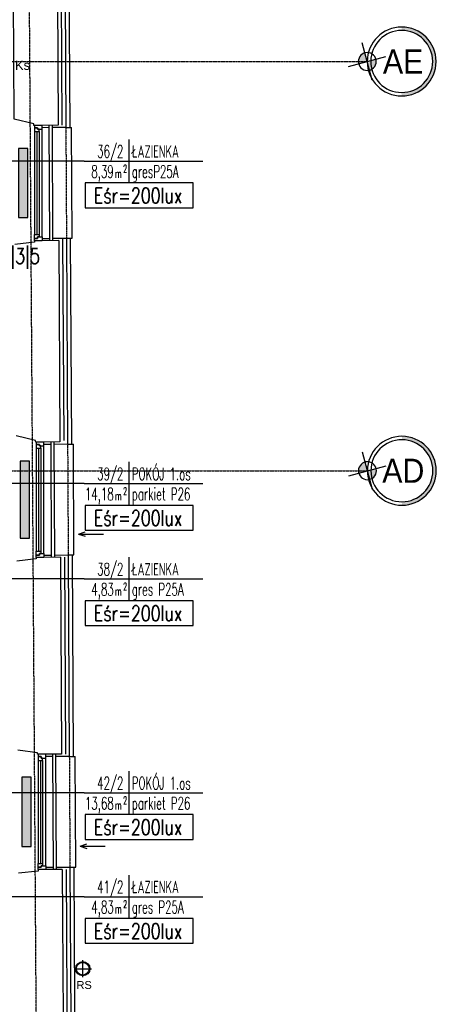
# Model space of a CAD drawing. Header units: inches. Extents: x -281236 to -70395, y 38777 to 102341.
# Tile 196 of 244: x -138463 to -137921, y 59900 to 61181. Entities that reach past the tile are written whole.
import ezdxf
from ezdxf.enums import TextEntityAlignment as Align

# ---------------------------------------------------------------- set-up
doc = ezdxf.new("R2010")
doc.units = ezdxf.units.IN
doc.header["$MEASUREMENT"] = 0
for name, pattern in [('CENTER', [2, 1.25, -0.25, 0.25, -0.25]), ('DASHDOT', [1, 0.5, -0.25, 0, -0.25]), ('DASHED2', [0.375, 0.25, -0.125])]:
    doc.linetypes.add(name, pattern=pattern)
doc.layers.get('0').update_dxf_attribs({"color": 101})
for name, color, linetype in [('E-90', 6, 'Continuous'), ('E-OPIS-POM', 6, 'Continuous'), ('E35', 6, 'Continuous'), ('Fas-balustrada-widok', 64, 'Continuous'), ('Ins-kan-opis', 54, 'Continuous'), ('Ins-went-opis', 141, 'Continuous'), ('Ins-wod', 152, 'Continuous'), ('Ins-wod-opis', 155, 'Continuous'), ('Okn---okna', 5, 'Continuous'), ('Os-osie glowne', 8, 'CENTER'), ('Os-osie-opis', 8, 'Continuous'), ('Sc-cegla pelna', 32, 'Continuous'), ('Sc-izolacja term-obrys', 132, 'Continuous'), ('Sc-izolacja term-styropian', 151, 'STYROPIAN-KA'), ('Sc-nadproza kon', 5, 'DASHED2'), ('W-idok', 9, 'Continuous'), ('Wym-wew', 8, 'Continuous'), ('Wym-zew', 9, 'Continuous'), ('Wyp-grzejniki', 56, 'Continuous')]:
    doc.layers.add(name, color=color, linetype=linetype)
doc.layers.get('Wym-wew').off()
doc.layers.get('Wym-zew').off()
doc.styles.add('dwg_opis duży', font='ARIAL.TTF', dxfattribs={"width": 0.9})
doc.styles.add('KA wymiar', font='romans.shx', dxfattribs={"width": 0.6})
doc.styles.add('ROMANS', font='romans', dxfattribs={"width": 0.85})
doc.styles.add('TYTUL2', font='ARIAL.TTF')
doc.linetypes.add('BATTING', pattern='A,0.0001,-0.1,[134,ltypeshp.shx,S=0.1,R=0,X=-0.1,Y=0],-0.2,[134,ltypeshp.shx,S=0.1,R=180,X=0.1,Y=0],-0.1', length=0.4001)
doc.linetypes.add('STYROPIAN-KA', pattern='A,0.0001,-0.1,[135,ltypeshp.shx,S=0.1,R=0,X=-0.1,Y=0],0,[135,ltypeshp.shx,S=0.1,R=180,X=0.1,Y=0],-0.1', length=0.2001)

# ---------------------------------------------------------------- blocks, each defined once
blk = doc.blocks.new('pow')
for p, q in [((0, 0.523), (0, -0.523)), ((-1.075, 0), (1.78, 0))]:
    blk.add_line(p, q)
at = {"style": 'KA wymiar', "width": 0.6}
for s, height, p in [('2', 0.18, (-0.139, -0.27)), ('m', 0.21, (-0.333, -0.401))]:
    blk.add_text(s, height=height, dxfattribs=at).set_placement(p)
for tag, p in [('01', (-0.131, 0.084)), ('000.00', (-0.364, -0.401))]:
    blk.add_attdef(tag, text='', height=0.3, dxfattribs=at).set_placement(p, align=Align.RIGHT)
for tag, p in [('POMIESZCZENIE', (0.071, 0.084)), ('POSADZKA', (0.071, -0.401))]:
    blk.add_attdef(tag, p, '', height=0.3, dxfattribs=at)
blk = doc.blocks.new('rura_spustowa')
at = {"layer": 'Ins-wod', "linetype": 'Continuous'}
for p, q in [((-11.2, 0), (11.2, 0)), ((0, -11.2), (0, 11.2))]:
    blk.add_line(p, q, dxfattribs=at)
at = {"layer": 'Ins-wod', "linetype": 'Continuous', "ltscale": 25}
for radius in [9.25, 8.25]:
    blk.add_circle((0, 0), radius, dxfattribs=at)
blk = doc.blocks.new('ramiak_okna')
at = {"layer": 'Okn---okna'}
for p, q in [((145, 10), (5, 10)), ((8, 6), (142, 6)), ((8, 3), (142, 3)), ((8, 0), (142, 0))]:
    blk.add_line(p, q, dxfattribs=at)
for points in [[(5, 10), (0, 10), (0, 0), (3, 0), (3, 4), (5, 4)], [(8, 6), (5, 6), (5, 4), (3, 4), (3, 0), (5, 0), (8, 0)], [(142, 6), (145, 6), (145, 4), (147, 4), (147, 0), (145, 0), (142, 0)], [(145, 10), (150, 10), (150, 0), (147, 0), (147, 4), (145, 4)]]:
    blk.add_lwpolyline(points, close=True, dxfattribs=at)
blk = doc.blocks.new('0630_STRZAŁKA')
at = {"ltscale": 0.5}
for points in [[(0, 0), (-3, -8.6)], [(0, 0), (0, -32.4)], [(0, 0), (3, -8.6)]]:
    blk.add_lwpolyline(points, dxfattribs=at)
blk = doc.blocks.new('grzejnik_100')
at = {"layer": 'Wyp-grzejniki'}
h = blk.add_hatch(dxfattribs=at)
h.set_pattern_fill('DOTS', color=256, scale=0.5, style=0)
h.set_pattern_definition([(0, (-77492.90915, 37823.9399), (0.396875, 0.79375), [0, -0.79375])])
h.paths.add_polyline_path([(0, -100), (12, -100), (12, 0), (0, 0)])
blk.add_lwpolyline([(12, 0), (0, 0), (0, -100), (12, -100)], close=True, dxfattribs=at)
blk = doc.blocks.new('_opis_osi')
blk.add_hatch(color=256).paths.add_polyline_path([(32, -32), (28.8, -32, -1), (-28.8, -32), (-32, -32, 1)])
at = {"layer": 'Defpoints'}
h = blk.add_hatch(color=256, dxfattribs=at)
h.paths.add_polyline_path([(-2.15, -8.04, 0.414214), (8.04, -2.15), (0, 0)])
h.paths.add_polyline_path([(-8.04, 2.15), (0, 0), (2.15, 8.04, 0.414214)])
for radius in [32, 28.8]:
    blk.add_circle((0, -32), radius)
for p, q in [((4.64, 17.31), (-4.64, -17.31)), ((17.31, -4.64), (-17.31, 4.64))]:
    blk.add_line(p, q, dxfattribs=at)
blk.add_circle((0, 0), 8.32, dxfattribs=at)
at = {"style": 'dwg_opis duży', "width": 0.9}
blk.add_attdef('AXNAMEV', text='', height=22.4, rotation=90, dxfattribs=at).set_placement((0, -32), align=Align.MIDDLE_CENTER)
blk = doc.blocks.new('G_90')
at = {"layer": 'Wyp-grzejniki'}
h = blk.add_hatch(dxfattribs=at)
h.set_pattern_fill('DOTS', color=256, scale=0.5, angle=90, style=0)
h.set_pattern_definition([(90, (-37823.9399, -77504.90915), (-0.79375, 0.396875), [0, -0.79375])])
h.paths.add_polyline_path([(90, -12), (90, 0), (0, 0), (0, -12)])
blk.add_lwpolyline([(0, 0), (0, -12), (90, -12), (90, 0)], close=True, dxfattribs=at)

msp = doc.modelspace()

# ---------------------------------------------------------------- linework, layer by layer
at = {"layer": 'E35'}
for p, q in [((-138379.09, 60996.84), (-138493.43, 60996.84)), ((-138379.09, 60577.35), (-138514.94, 60577.35)), ((-138379.09, 60453.35), (-138744.83, 60453.35)), ((-138379.09, 60175.08), (-138477.19, 60175.08)), ((-138379.09, 60039.99), (-138743.9, 60039.99))]:
    msp.add_line(p, q, dxfattribs=at)
at = {"layer": 'E35', "linetype": 'Continuous', "ltscale": 0.3}
for points in [[(-138377.66, 60936.33), (-138237.33, 60936.33), (-138237.33, 60968.61), (-138377.66, 60968.61)], [(-138377.66, 60516.84), (-138237.33, 60516.84), (-138237.33, 60549.12), (-138377.66, 60549.12)], [(-138377.66, 60392.83), (-138237.33, 60392.83), (-138237.33, 60425.11), (-138377.66, 60425.11)], [(-138377.66, 60114.56), (-138237.33, 60114.56), (-138237.33, 60146.84), (-138377.66, 60146.84)], [(-138377.66, 59979.47), (-138237.33, 59979.47), (-138237.33, 60011.75), (-138377.66, 60011.75)]]:
    msp.add_lwpolyline(points, close=True, dxfattribs=at)
at = {"layer": 'Fas-balustrada-widok'}
for p, q in [((-138424.98, 61043.48), (-138424.16, 60893.48)), ((-138420.98, 61043.5), (-138420.16, 60893.5)), ((-138422.71, 60631.48), (-138421.88, 60481.48)), ((-138418.71, 60631.5), (-138417.88, 60481.5)), ((-138420.47, 60225.45), (-138419.64, 60075.45)), ((-138416.47, 60225.47), (-138415.64, 60075.47))]:
    msp.add_line(p, q, dxfattribs=at)
at = {"layer": 'Os-osie glowne'}
for p, q in [((-138428.47, 57943.12), (-138456.28, 62104.61)), ((-143199.2, 60594.14), (-138010.68, 60594.14))]:
    msp.add_line(p, q, dxfattribs=at)
msp.add_lwpolyline([(-143199.4, 61126.54), (-138010.88, 61126.54)], dxfattribs=at)
at = {"layer": 'Sc-cegla pelna'}
for points in [[(-138414.36, 61293.54), (-138412.98, 61043.54)], [(-138412.98, 61043.54), (-138444.5, 61043.37), (-138444.51, 61045.37), (-138470.03, 61051.54), (-138471.34, 61288.55)], [(-138412.16, 60893.54), (-138443.67, 60893.37), (-138443.66, 60891.37), (-138469.16, 60888.55)], [(-138412.16, 60893.54), (-138410.71, 60631.54)], [(-138410.71, 60631.54), (-138442.23, 60631.37), (-138442.24, 60633.37), (-138467.76, 60639.54)], [(-138409.88, 60481.54), (-138441.4, 60481.37), (-138441.39, 60479.37), (-138466.86, 60476.55)], [(-138409.88, 60481.54), (-138408.47, 60225.52)], [(-138408.47, 60225.52), (-138439.99, 60225.34), (-138440, 60227.34), (-138465.5, 60230.51)], [(-138407.64, 60075.52), (-138439.16, 60075.34), (-138439.15, 60073.34), (-138464.64, 60070.52)], [(-138407.64, 60075.52), (-138406.23, 59818.54)]]:
    msp.add_lwpolyline(points, dxfattribs=at)
at = {"layer": 'Sc-izolacja term-obrys'}
for points in [[(-138422.38, 61296.5), (-138404.38, 61296.6), (-138402.97, 61040.6), (-138420.97, 61040.5)], [(-138424.97, 61040.48), (-138433.67, 61040.43)], [(-138433.67, 60896.43), (-138424.17, 60896.48)], [(-138420.17, 60896.5), (-138402.17, 60896.6), (-138400.69, 60628.6), (-138418.69, 60628.5)], [(-138422.69, 60628.48), (-138431.4, 60628.43)], [(-138431.4, 60484.43), (-138421.9, 60484.48)], [(-138417.9, 60484.5), (-138399.9, 60484.6), (-138398.45, 60222.57), (-138416.45, 60222.47)], [(-138420.45, 60222.45), (-138429.16, 60222.4)], [(-138429.16, 60078.4), (-138419.66, 60078.45)], [(-138415.66, 60078.47), (-138397.66, 60078.57), (-138396.21, 59815.6), (-138414.21, 59815.5)]]:
    msp.add_lwpolyline(points, dxfattribs=at)
at = {"layer": 'Sc-izolacja term-styropian', "linetype": 'BATTING', "ltscale": 0.25}
for points in [[(-138409.38, 61296.57), (-138407.98, 61043.57)], [(-138407.16, 60895.29), (-138405.71, 60633.29)], [(-138404.88, 60481.57), (-138403.47, 60225.54)], [(-138402.64, 60075.55), (-138401.23, 59818.57)]]:
    msp.add_lwpolyline(points, dxfattribs=at)
at = {"layer": 'Sc-nadproza kon', "linetype": 'DASHDOT', "ltscale": 0.5}
for p, q in [((-138402.97, 61040.6), (-138402.17, 60896.6)), ((-138400.69, 60628.6), (-138399.9, 60484.64)), ((-138398.45, 60222.57), (-138397.66, 60078.57))]:
    msp.add_line(p, q, dxfattribs=at)
at = {"layer": 'W-idok'}
for points in [[(-138399.38, 61296.6), (-138397.97, 61040.6)], [(-138402.97, 61040.6), (-138395.47, 61040.6)], [(-138402.17, 60896.6), (-138394.67, 60896.6), (-138395.47, 61040.6)], [(-138397.17, 60896.6), (-138395.69, 60628.6)], [(-138400.69, 60628.6), (-138393.19, 60628.6)], [(-138399.9, 60484.64), (-138392.4, 60484.64), (-138393.19, 60628.6)], [(-138394.9, 60484.64), (-138393.45, 60222.57)], [(-138398.45, 60222.57), (-138390.95, 60222.57)], [(-138397.66, 60078.57), (-138390.16, 60078.57), (-138390.95, 60222.57)], [(-138392.66, 60078.57), (-138391.21, 59815.6)]]:
    msp.add_lwpolyline(points, dxfattribs=at)

# ---------------------------------------------------------------- block references
at = {"layer": 'E-OPIS-POM', "xscale": 54, "yscale": 54, "zscale": 54}
for p, values in [((-138321.02, 60996.84), {'000.00': '8,39', '01': '36/2', 'POMIESZCZENIE': 'ŁAZIENKA', 'POSADZKA': 'gresP25A'}), ((-138321.02, 60577.35), {'000.00': '14,18', '01': '39/2', 'POMIESZCZENIE': 'POKÓJ 1.os', 'POSADZKA': 'parkiet P26'}), ((-138321.02, 60453.35), {'000.00': '4,83', '01': '38/2', 'POMIESZCZENIE': 'ŁAZIENKA', 'POSADZKA': 'gres P25A'}), ((-138321.02, 60175.08), {'000.00': '13,68', '01': '42/2', 'POMIESZCZENIE': 'POKÓJ 1.os', 'POSADZKA': 'parkiet P26'}), ((-138321.02, 60039.99), {'000.00': '4,83', '01': '41/2', 'POMIESZCZENIE': 'ŁAZIENKA', 'POSADZKA': 'gres P25A'})]:
    msp.add_blockref('pow', p, dxfattribs=at).add_auto_attribs(values)
at = {"layer": 'Ins-went-opis', "xscale": -1, "rotation": 90}
for p in [(-138386.44, 60511.85), (-138384.2, 60105.78)]:
    msp.add_blockref('0630_STRZAŁKA', p, dxfattribs=at)
at = {"layer": 'Okn---okna', "rotation": 270}
for p in [(-138443.67, 61043.37), (-138441.4, 60631.37), (-138439.16, 60225.34)]:
    msp.add_blockref('ramiak_okna', p, dxfattribs=at)
at = {"layer": 'Os-osie-opis'}
ref = msp.add_blockref('_opis_osi', (-138010.88, 61126.54), dxfattribs=dict(at, xscale=-1.400000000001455, yscale=1.400000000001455, zscale=1.4, rotation=90))
ref.add_attrib('AXNAMEV', 'AE', dxfattribs={"layer": '0', "height": 31.36, "style": 'dwg_opis duży', "width": 0.9}).set_placement((-137964.19, 61126.54), align=Align.MIDDLE_CENTER)
ref = msp.add_blockref('_opis_osi', (-138010.68, 60594.14), dxfattribs=dict(at, xscale=-1.400000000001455, yscale=1.400000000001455, zscale=1.4, rotation=90))
ref.add_attrib('AXNAMEV', 'AD', dxfattribs={"layer": '0', "height": 31.36, "style": 'dwg_opis duży', "width": 0.9}).set_placement((-137964.02, 60594.14), align=Align.MIDDLE_CENTER)
at = {"layer": 'Wym-wew', "rotation": 90}
for p in [(-138464.57, 60923.54), (-138460.06, 60105.52)]:
    msp.add_blockref('G_90', p, dxfattribs=at)
at = {"layer": 'Wym-zew'}
msp.add_blockref('rura_spustowa', (-138380.92, 59946.36), dxfattribs=at)
at = {"layer": 'Wyp-grzejniki', "rotation": 180}
msp.add_blockref('grzejnik_100', (-138450.3, 60506.55), dxfattribs=at)

# ---------------------------------------------------------------- texts
at = {"layer": 'E-90', "style": 'ROMANS'}
for s, rotation, width, p in [('Eśr=200lux', 360, 0.75, (-138309, 60952.17)), ('O|A12|3|5', 0, 0.8, (-138485.72, 60872.03)), ('Eśr=200lux', 360, 0.75, (-138309, 60532.69)), ('Eśr=200lux', 360, 0.75, (-138309, 60408.68)), ('Eśr=200lux', 360, 0.75, (-138309, 60130.41)), ('Eśr=200lux', 360, 0.75, (-138309, 59995.32))]:
    msp.add_text(s, height=20, rotation=rotation, dxfattribs=dict(at, width=width)).set_placement(p, align=Align.MIDDLE)
at = {"layer": 'Ins-kan-opis', "style": 'TYTUL2'}
msp.add_text('Ks', height=12, dxfattribs=at).set_placement((-138459.31, 61121.53), align=Align.MIDDLE)
at = {"layer": 'Ins-wod-opis', "style": 'TYTUL2'}
msp.add_text('RS', height=10.212, dxfattribs=at).set_placement((-138379.16, 59925.16), align=Align.MIDDLE)

doc.saveas('drawing.dxf')
